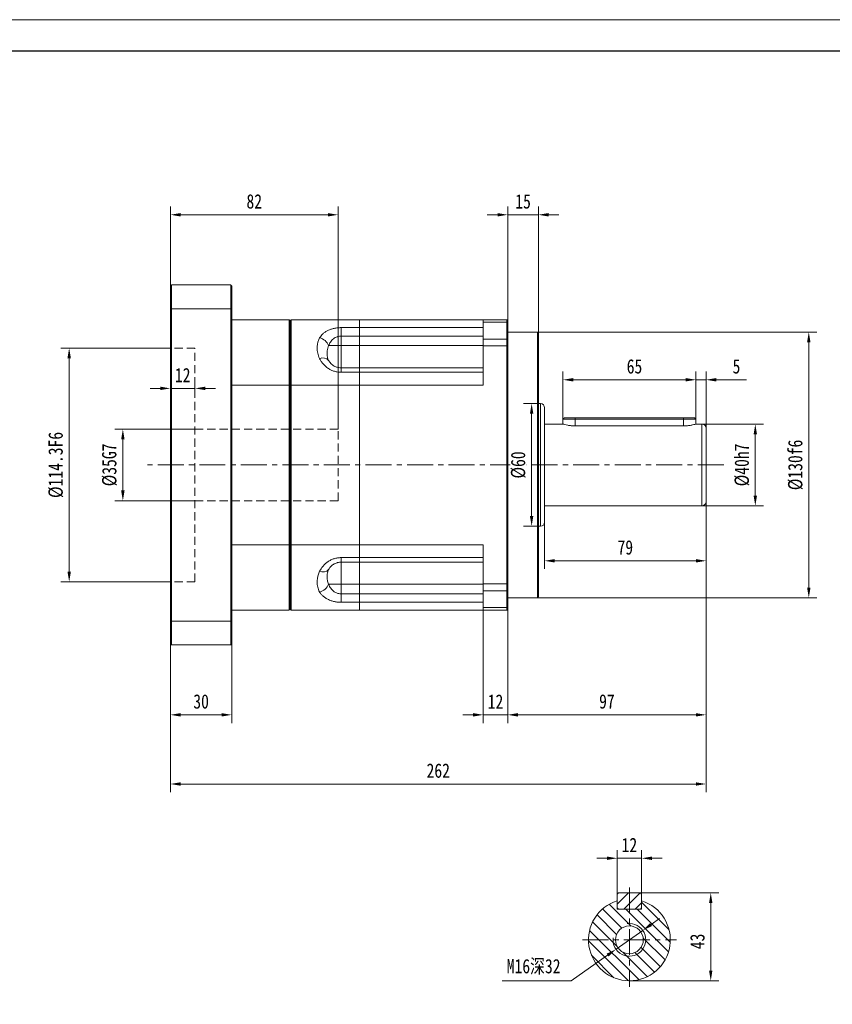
# Model space of a CAD drawing. Header units: millimetres. Extents: x -167 to 1131, y -116 to 802.
# Tile 4 of 5: x 380 to 778, y 321 to 802. Entities that reach past the tile are written whole.
import ezdxf

# ---------------------------------------------------------------- set-up
doc = ezdxf.new("R2010")
doc.units = ezdxf.units.MM
doc.header["$LTSCALE"] = 2
doc.linetypes.add('CENTER', pattern=[10.16, 6.35, -1.27, 1.27, -1.27])
doc.linetypes.add('DASHED', pattern=[0.75, 0.5, -0.25])
doc.layers.get('0').update_dxf_attribs({"lineweight": 18})
for name, color, linetype, lineweight in [('1轮廓实线层', 7, 'Continuous', 18), ('2细线层', 4, 'Continuous', 18), ('3中心线层', 1, 'CENTER', 18), ('4虚线层', 6, 'DASHED', 18), ('5剖面线层', 2, 'Continuous', 18), ('7标注层', 4, 'Continuous', 18), ('图框_外框线', 7, 'Continuous', 18)]:
    doc.layers.add(name, color=color, linetype=linetype, lineweight=lineweight)
doc.styles.add('TH_GBDIM', font='txt', dxfattribs={"width": 0.8})
doc.dimstyles.new('TH_GBDIM', dxfattribs={"dimscale": 2, "dimtxt": 3.5, "dimasz": 2.5, "dimexe": 2, "dimexo": 0, "dimgap": 1.5, "dimtad": 1, "dimdec": 1, "dimdsep": 46, "dimtxsty": 'TH_GBDIM', "dimcen": 2.5, "dimdle": 5, "dimclrd": 4, "dimclre": 4, "dimclrt": 3, "dimadec": 0, "dimazin": 2, "dimtfac": 0.714286, "dimtdec": 1, "dimtmove": 0, "dimatfit": 3, "dimfxl": 0, "dimtolj": 1, "dimarcsym": 0})

# ---------------------------------------------------------------- blocks, each defined once
blk = doc.blocks.new('*X4')
at = {"layer": '7标注层'}
for points in [[(688.75, 360.3), (689.71, 358.94), (685.14, 356.74)], [(667.48, 345.35), (668.44, 343.99), (672.05, 347.54)]]:
    blk.add_hatch(color=4, dxfattribs=at).paths.add_polyline_path(points, flags=0)
at = {"layer": '7标注层', "color": 4}
for p, q in [((689.23, 359.62), (693.32, 362.49)), ((685.14, 356.74), (672.05, 347.54)), ((650.14, 332.14), (667.96, 344.67)), ((616.39, 332.14), (650.14, 332.14))]:
    blk.add_line(p, q, dxfattribs=at)
at = {"layer": '7标注层', "color": 3, "insert": (631.76, 338.91), "char_height": 7, "width": 54.5689, "attachment_point": 5, "style": 'TH_GBDIM'}
blk.add_mtext('M16深32', dxfattribs=at)
blk = doc.blocks.new('*X11')
at = {"layer": '7标注层'}
for points in [[(739.36, 599.36), (741.02, 599.36), (740.19, 604.36)], [(739.36, 569.36), (741.02, 569.36), (740.19, 564.36)]]:
    blk.add_hatch(color=4, dxfattribs=at).paths.add_polyline_path(points, flags=0)
at = {"layer": '7标注层', "color": 4}
for p, q in [((714.1, 604.36), (744.19, 604.36)), ((740.19, 599.36), (740.19, 569.36)), ((714.1, 564.36), (744.19, 564.36))]:
    blk.add_line(p, q, dxfattribs=at)
at = {"layer": '7标注层', "color": 3, "insert": (733.69, 584.36), "char_height": 7, "width": 38.5778, "attachment_point": 5, "rotation": 90, "style": 'TH_GBDIM'}
blk.add_mtext('%%C40h7', dxfattribs=at)
blk = doc.blocks.new('*X12')
at = {"layer": '7标注层'}
for points in [[(765.52, 644.36), (767.19, 644.36), (766.35, 649.36)], [(765.52, 524.36), (767.19, 524.36), (766.35, 519.36)]]:
    blk.add_hatch(color=4, dxfattribs=at).paths.add_polyline_path(points, flags=0)
at = {"layer": '7标注层', "color": 4}
for p, q in [((633.6, 649.36), (770.35, 649.36)), ((766.35, 644.36), (766.35, 524.36)), ((633.6, 519.36), (770.35, 519.36))]:
    blk.add_line(p, q, dxfattribs=at)
at = {"layer": '7标注层', "color": 3, "insert": (759.85, 584.36), "char_height": 7, "width": 46.6044, "attachment_point": 5, "rotation": 90, "style": 'TH_GBDIM'}
blk.add_mtext('%%C130f6', dxfattribs=at)
blk = doc.blocks.new('*X13')
at = {"layer": '7标注层'}
for points in [[(651.1, 626.84), (651.1, 625.17), (646.1, 626)], [(706.1, 626.84), (706.1, 625.17), (711.1, 626)]]:
    blk.add_hatch(color=4, dxfattribs=at).paths.add_polyline_path(points, flags=0)
at = {"layer": '7标注层', "color": 4}
for p, q in [((646.1, 606.76), (646.1, 630)), ((651.1, 626), (706.1, 626)), ((711.1, 606.76), (711.1, 630))]:
    blk.add_line(p, q, dxfattribs=at)
at = {"layer": '7标注层', "color": 3, "insert": (681.09, 632.5), "char_height": 7, "width": 14.1867, "attachment_point": 5, "style": 'TH_GBDIM'}
blk.add_mtext('65', dxfattribs=at)
blk = doc.blocks.new('*X14')
at = {"layer": '7标注层'}
for points in [[(706.1, 626.84), (706.1, 625.17), (711.1, 626)], [(721.1, 626.84), (721.1, 625.17), (716.1, 626)]]:
    blk.add_hatch(color=4, dxfattribs=at).paths.add_polyline_path(points, flags=0)
at = {"layer": '7标注层', "color": 4}
for p, q in [((706.1, 626), (701.1, 626)), ((711.1, 606.76), (711.1, 630)), ((711.1, 626), (716.1, 626)), ((716.1, 602.36), (716.1, 630)), ((721.1, 626), (735.83, 626))]:
    blk.add_line(p, q, dxfattribs=at)
at = {"layer": '7标注层', "color": 3, "insert": (730.96, 632.5), "char_height": 7, "width": 6.0356, "attachment_point": 5, "style": 'TH_GBDIM'}
blk.add_mtext('5', dxfattribs=at)
blk = doc.blocks.new('*X15')
at = {"layer": '7标注层'}
for points in [[(642.1, 538.31), (642.1, 536.65), (637.1, 537.48)], [(711.1, 538.31), (711.1, 536.65), (716.1, 537.48)]]:
    blk.add_hatch(color=4, dxfattribs=at).paths.add_polyline_path(points, flags=0)
at = {"layer": '7标注层', "color": 4}
for p, q in [((716.1, 566.36), (716.1, 533.48)), ((637.1, 556.36), (637.1, 533.48)), ((642.1, 537.48), (711.1, 537.48))]:
    blk.add_line(p, q, dxfattribs=at)
at = {"layer": '7标注层', "color": 3, "insert": (676.6, 543.98), "char_height": 7, "width": 14.0622, "attachment_point": 5, "style": 'TH_GBDIM'}
blk.add_mtext('79', dxfattribs=at)
blk = doc.blocks.new('*X16')
at = {"layer": '7标注层'}
for points in [[(624.1, 463), (624.1, 461.33), (619.1, 462.16)], [(711.1, 463), (711.1, 461.33), (716.1, 462.16)]]:
    blk.add_hatch(color=4, dxfattribs=at).paths.add_polyline_path(points, flags=0)
at = {"layer": '7标注层', "color": 4}
for p, q in [((716.1, 553.98), (716.1, 458.16)), ((619.1, 513.86), (619.1, 458.16)), ((624.1, 462.16), (711.1, 462.16))]:
    blk.add_line(p, q, dxfattribs=at)
at = {"layer": '7标注层', "color": 3, "insert": (667.6, 468.66), "char_height": 7, "width": 14.3111, "attachment_point": 5, "style": 'TH_GBDIM'}
blk.add_mtext('97', dxfattribs=at)
blk = doc.blocks.new('*X17')
at = {"layer": '7标注层'}
for points in [[(602.1, 463), (602.1, 461.33), (607.1, 462.16)], [(624.1, 463), (624.1, 461.33), (619.1, 462.16)]]:
    blk.add_hatch(color=4, dxfattribs=at).paths.add_polyline_path(points, flags=0)
at = {"layer": '7标注层', "color": 4}
for p, q in [((607.1, 513.36), (607.1, 458.16)), ((619.1, 513.86), (619.1, 458.16)), ((602.1, 462.16), (597.1, 462.16)), ((607.1, 462.16), (619.1, 462.16)), ((624.1, 462.16), (629.1, 462.16))]:
    blk.add_line(p, q, dxfattribs=at)
at = {"layer": '7标注层', "color": 3, "insert": (613.1, 468.66), "char_height": 7, "width": 13.1289, "attachment_point": 5, "style": 'TH_GBDIM'}
blk.add_mtext('12', dxfattribs=at)
blk = doc.blocks.new('*X18')
at = {"layer": '7标注层'}
for points in [[(459.1, 463), (459.1, 461.33), (454.1, 462.16)], [(479.1, 463), (479.1, 461.33), (484.1, 462.16)]]:
    blk.add_hatch(color=4, dxfattribs=at).paths.add_polyline_path(points, flags=0)
at = {"layer": '7标注层', "color": 4}
for p, q in [((454.1, 496.86), (454.1, 458.16)), ((484.1, 496.86), (484.1, 458.16)), ((459.1, 462.16), (479.1, 462.16))]:
    blk.add_line(p, q, dxfattribs=at)
at = {"layer": '7标注层', "color": 3, "insert": (469.1, 468.66), "char_height": 7, "width": 14.1867, "attachment_point": 5, "style": 'TH_GBDIM'}
blk.add_mtext('30', dxfattribs=at)
blk = doc.blocks.new('*X19')
at = {"layer": '7标注层'}
for points in [[(429.99, 596.86), (431.66, 596.86), (430.82, 601.86)], [(429.99, 571.86), (431.66, 571.86), (430.82, 566.86)]]:
    blk.add_hatch(color=4, dxfattribs=at).paths.add_polyline_path(points, flags=0)
at = {"layer": '7标注层', "color": 4}
for p, q in [((466.1, 601.86), (426.82, 601.86)), ((430.82, 596.86), (430.82, 571.86)), ((466.1, 566.86), (426.82, 566.86))]:
    blk.add_line(p, q, dxfattribs=at)
at = {"layer": '7标注层', "color": 3, "insert": (424.32, 584.36), "char_height": 7, "width": 38.5778, "attachment_point": 5, "rotation": 90, "style": 'TH_GBDIM'}
blk.add_mtext('%%C35G7', dxfattribs=at)
blk = doc.blocks.new('*X20')
at = {"layer": '7标注层'}
for points in [[(403.73, 636.51), (405.4, 636.51), (404.56, 641.51)], [(403.73, 532.21), (405.4, 532.21), (404.56, 527.21)]]:
    blk.add_hatch(color=4, dxfattribs=at).paths.add_polyline_path(points, flags=0)
at = {"layer": '7标注层', "color": 4}
for p, q in [((454.1, 641.51), (400.56, 641.51)), ((404.56, 636.51), (404.56, 532.21)), ((454.1, 527.21), (400.56, 527.21))]:
    blk.add_line(p, q, dxfattribs=at)
at = {"layer": '7标注层', "color": 3, "insert": (398.06, 584.36), "char_height": 7, "width": 62.5333, "attachment_point": 5, "rotation": 90, "style": 'TH_GBDIM'}
blk.add_mtext('%%C114.3F6', dxfattribs=at)
blk = doc.blocks.new('*X21')
at = {"layer": '7标注层'}
for points in [[(449.1, 622.63), (449.1, 620.96), (454.1, 621.79)], [(471.1, 622.63), (471.1, 620.96), (466.1, 621.79)]]:
    blk.add_hatch(color=4, dxfattribs=at).paths.add_polyline_path(points, flags=0)
at = {"layer": '7标注层', "color": 4}
for p, q in [((449.1, 621.79), (444.1, 621.79)), ((454.1, 623.76), (454.1, 617.79)), ((454.1, 621.79), (466.1, 621.79)), ((466.1, 623.76), (466.1, 617.79)), ((471.1, 621.79), (476.1, 621.79))]:
    blk.add_line(p, q, dxfattribs=at)
at = {"layer": '7标注层', "color": 3, "insert": (460.1, 628.29), "char_height": 7, "width": 13.1289, "attachment_point": 5, "style": 'TH_GBDIM'}
blk.add_mtext('12', dxfattribs=at)
blk = doc.blocks.new('*X22')
at = {"layer": '7标注层'}
for points in [[(459.1, 707.52), (459.1, 705.85), (454.1, 706.69)], [(531.1, 707.52), (531.1, 705.85), (536.1, 706.69)]]:
    blk.add_hatch(color=4, dxfattribs=at).paths.add_polyline_path(points, flags=0)
at = {"layer": '7标注层', "color": 4}
for p, q in [((454.1, 671.86), (454.1, 710.69)), ((536.1, 601.86), (536.1, 710.69)), ((459.1, 706.69), (531.1, 706.69))]:
    blk.add_line(p, q, dxfattribs=at)
at = {"layer": '7标注层', "color": 3, "insert": (495.1, 713.19), "char_height": 7, "width": 14.2489, "attachment_point": 5, "style": 'TH_GBDIM'}
blk.add_mtext('82', dxfattribs=at)
blk = doc.blocks.new('*X23')
at = {"layer": '7标注层'}
for points in [[(459.1, 429.18), (459.1, 427.51), (454.1, 428.34)], [(711.1, 429.18), (711.1, 427.51), (716.1, 428.34)]]:
    blk.add_hatch(color=4, dxfattribs=at).paths.add_polyline_path(points, flags=0)
at = {"layer": '7标注层', "color": 4}
for p, q in [((716.1, 507.22), (716.1, 424.34)), ((454.1, 496.86), (454.1, 424.34)), ((459.1, 428.34), (711.1, 428.34))]:
    blk.add_line(p, q, dxfattribs=at)
at = {"layer": '7标注层', "color": 3, "insert": (585.1, 434.84), "char_height": 7, "width": 22.0889, "attachment_point": 5, "style": 'TH_GBDIM'}
blk.add_mtext('262', dxfattribs=at)
blk = doc.blocks.new('*X24')
at = {"layer": '7标注层'}
for points in [[(614.1, 707.52), (614.1, 705.85), (619.1, 706.69)], [(639.1, 707.52), (639.1, 705.85), (634.1, 706.69)]]:
    blk.add_hatch(color=4, dxfattribs=at).paths.add_polyline_path(points, flags=0)
at = {"layer": '7标注层', "color": 4}
for p, q in [((619.1, 654.86), (619.1, 710.69)), ((634.1, 648.86), (634.1, 710.69)), ((614.1, 706.69), (609.1, 706.69)), ((619.1, 706.69), (634.1, 706.69)), ((639.1, 706.69), (644.1, 706.69))]:
    blk.add_line(p, q, dxfattribs=at)
at = {"layer": '7标注层', "color": 3, "insert": (626.6, 713.19), "char_height": 7, "width": 13.1289, "attachment_point": 5, "style": 'TH_GBDIM'}
blk.add_mtext('15', dxfattribs=at)
blk = doc.blocks.new('*X30')
at = {"layer": '7标注层'}
for points in [[(667.6, 392.86), (667.6, 391.19), (672.6, 392.03)], [(689.6, 392.86), (689.6, 391.19), (684.6, 392.03)]]:
    blk.add_hatch(color=4, dxfattribs=at).paths.add_polyline_path(points, flags=0)
at = {"layer": '7标注层', "color": 4}
for p, q in [((672.6, 374.54), (672.6, 396.03)), ((684.6, 374.54), (684.6, 396.03)), ((667.6, 392.03), (662.6, 392.03)), ((672.6, 392.03), (684.6, 392.03)), ((689.6, 392.03), (694.6, 392.03))]:
    blk.add_line(p, q, dxfattribs=at)
at = {"layer": '7标注层', "color": 3, "insert": (678.6, 398.53), "char_height": 7, "width": 13.1289, "attachment_point": 5, "style": 'TH_GBDIM'}
blk.add_mtext('12', dxfattribs=at)
blk = doc.blocks.new('*X31')
at = {"layer": '7标注层'}
for points in [[(717.56, 370.14), (719.22, 370.14), (718.39, 375.14)], [(717.56, 337.14), (719.22, 337.14), (718.39, 332.14)]]:
    blk.add_hatch(color=4, dxfattribs=at).paths.add_polyline_path(points, flags=0)
at = {"layer": '7标注层', "color": 4}
for p, q in [((684, 375.14), (722.39, 375.14)), ((718.39, 370.14), (718.39, 337.14)), ((678.6, 332.14), (722.39, 332.14))]:
    blk.add_line(p, q, dxfattribs=at)
at = {"layer": '7标注层', "color": 3, "insert": (711.89, 351.35), "char_height": 7, "width": 14.3733, "attachment_point": 5, "rotation": 90, "style": 'TH_GBDIM'}
blk.add_mtext('43', dxfattribs=at)
blk = doc.blocks.new('*X32')
at = {"layer": '7标注层'}
for points in [[(629.94, 609.36), (631.61, 609.36), (630.78, 614.36)], [(629.94, 559.36), (631.61, 559.36), (630.78, 554.36)]]:
    blk.add_hatch(color=4, dxfattribs=at).paths.add_polyline_path(points, flags=0)
at = {"layer": '7标注层', "color": 4}
for p, q in [((634.1, 614.36), (626.78, 614.36)), ((630.78, 609.36), (630.78, 559.36)), ((634.1, 554.36), (626.78, 554.36))]:
    blk.add_line(p, q, dxfattribs=at)
at = {"layer": '7标注层', "color": 3, "insert": (624.28, 584.36), "char_height": 7, "width": 22.7733, "attachment_point": 5, "rotation": 90, "style": 'TH_GBDIM'}
blk.add_mtext('%%C60', dxfattribs=at)

msp = doc.modelspace()

# ---------------------------------------------------------------- hatches: boundary and pattern name
at = {"layer": '5剖面线层'}
h = msp.add_hatch(dxfattribs=at)
h.set_pattern_fill('ANSI31', color=256, style=0, pattern_type=0)
h.set_pattern_definition([(135, (0, 0), (-2.80633, -2.80633), [])])
edge = h.paths.add_edge_path(flags=0)
edge.add_arc((678.6, 352.14), 20, 360, 432.5424)
edge.add_line((684.6, 371.22), (684.6, 367.74))
edge.add_line((684.6, 367.74), (684.6, 367.14))
edge.add_line((684.6, 367.14), (678.6, 367.14))
edge.add_line((678.6, 367.14), (678.6, 360.14))
edge.add_arc((678.6, 352.14), 8, 0, 90, ccw=False)
edge.add_line((686.6, 352.14), (698.6, 352.14))
edge = h.paths.add_edge_path(flags=0)
edge.add_line((678.6, 344.14), (678.6, 332.14))
edge.add_arc((678.6, 352.14), 20, 270, 360)
edge.add_line((698.6, 352.14), (686.6, 352.14))
edge.add_arc((678.6, 352.14), 8, 270, 360, ccw=False)
edge = h.paths.add_edge_path(flags=0)
edge.add_line((670.6, 352.14), (658.6, 352.14))
edge.add_arc((678.6, 352.14), 20, 180, 270)
edge.add_line((678.6, 332.14), (678.6, 344.14))
edge.add_arc((678.6, 352.14), 8, 180, 270, ccw=False)
edge = h.paths.add_edge_path(flags=0)
edge.add_line((658.6, 352.14), (671.8, 352.14))
edge.add_arc((678.6, 352.14), 6.8, 90, 180, ccw=False)
edge.add_line((678.6, 358.94), (678.6, 367.14))
edge.add_line((678.6, 367.14), (673.2, 367.14))
edge.add_line((673.2, 367.14), (672.6, 367.14))
edge.add_line((672.6, 367.14), (672.6, 371.22))
edge.add_arc((678.6, 352.14), 20, 107.4576, 180)
edge = h.paths.add_edge_path(flags=0)
edge.add_line((678.6, 360.14), (678.6, 358.94))
edge.add_arc((678.6, 352.14), 6.8, 0, 90, ccw=False)
edge.add_line((685.4, 352.14), (686.6, 352.14))
edge.add_arc((678.6, 352.14), 8, 0, 90)
edge = h.paths.add_edge_path(flags=0)
edge.add_line((678.6, 345.34), (678.6, 344.14))
edge.add_arc((678.6, 352.14), 8, 270, 360)
edge.add_line((686.6, 352.14), (685.4, 352.14))
edge.add_arc((678.6, 352.14), 6.8, 270, 360, ccw=False)
edge = h.paths.add_edge_path(flags=0)
edge.add_line((671.8, 352.14), (670.6, 352.14))
edge.add_arc((678.6, 352.14), 8, 180, 270)
edge.add_line((678.6, 344.14), (678.6, 345.34))
edge.add_arc((678.6, 352.14), 6.8, 180, 270, ccw=False)
h = msp.add_hatch(dxfattribs=at)
h.set_pattern_fill('ANSI31', color=256, style=0, pattern_type=0)
h.set_pattern_definition([(45, (0, 0), (-2.80633, 2.80633), [])])
h.paths.add_polyline_path([(684.6, 374.54), (684, 375.14), (678.6, 375.14), (678.6, 367.14), (684, 367.14), (684.6, 367.74)], flags=0)
h.paths.add_polyline_path([(678.6, 375.14), (673.2, 375.14), (672.6, 374.54), (672.6, 367.74), (673.2, 367.14), (678.6, 367.14)], flags=0)

# ---------------------------------------------------------------- linework, layer by layer
at = {"color": 7, "linetype": 'Continuous', "lineweight": 15}
for p, q in [((454.1, 660.51), (454.1, 671.86)), ((454.6, 672.36), (454.6, 660.7)), ((483.6, 672.36), (454.6, 672.36)), ((483.6, 660.7), (483.6, 672.36)), ((484.1, 671.86), (484.1, 660.51)), ((454.1, 508.2), (454.1, 660.51)), ((454.6, 660.7), (483.6, 660.7)), ((454.6, 660.7), (454.6, 508.01)), ((483.6, 508.01), (483.6, 660.7)), ((484.1, 660.51), (484.1, 508.2)), ((484.1, 655.36), (512.1, 655.36)), ((512.1, 623.34), (512.1, 655.36)), ((512.6, 623.21), (512.6, 654.86)), ((512.6, 654.86), (512.6, 623.21)), ((513.1, 655.36), (513.1, 623.34)), ((546.6, 655.36), (513.1, 655.36)), ((546.6, 651.51), (546.6, 655.36)), ((546.6, 655.36), (607.1, 655.36)), ((546.6, 651.51), (546.6, 655.36)), ((607.1, 655.36), (618.6, 655.36)), ((607.1, 654.11), (607.1, 655.36)), ((618.6, 654.11), (618.6, 655.36)), ((619.1, 654.86), (618.6, 655.36)), ((619.1, 654.86), (619.1, 653.73)), ((537.6, 651.51), (546.6, 651.51)), ((537.6, 651.51), (537.6, 647.36)), ((546.6, 651.51), (546.6, 647.36)), ((546.6, 651.51), (607.1, 651.51)), ((546.6, 647.36), (546.6, 651.51)), ((618.6, 654.11), (607.1, 654.11)), ((607.1, 645.87), (607.1, 654.11)), ((618.6, 645.87), (618.6, 654.11)), ((619.1, 653.73), (618.6, 654.11)), ((619.1, 653.73), (619.1, 645.54)), ((537.6, 647.36), (537.6, 642.69)), ((546.6, 647.36), (537.6, 647.36)), ((546.6, 642.69), (546.6, 647.36)), ((607.1, 647.36), (546.6, 647.36)), ((546.6, 647.36), (546.6, 642.69)), ((607.1, 642.56), (607.1, 645.87)), ((607.1, 645.87), (618.6, 645.87)), ((618.6, 642.56), (618.6, 645.87)), ((619.1, 645.54), (618.6, 645.87)), ((619.1, 645.54), (619.1, 642.56)), ((633.6, 519.36), (633.6, 649.36)), ((634.1, 648.86), (634.1, 519.86)), ((537.6, 642.69), (531.46, 642.69)), ((537.6, 642.69), (537.6, 631.86)), ((537.6, 642.69), (546.6, 642.69)), ((546.6, 631.86), (546.6, 642.69)), ((607.1, 642.69), (546.6, 642.69)), ((546.6, 642.69), (546.6, 631.86)), ((618.6, 642.56), (607.1, 642.56)), ((607.1, 623.34), (607.1, 642.56)), ((618.6, 526.15), (618.6, 642.56)), ((619.1, 642.56), (618.6, 642.56)), ((619.1, 642.56), (619.1, 526.15)), ((537.6, 629.65), (537.6, 631.86)), ((537.6, 631.86), (546.6, 631.86)), ((546.6, 631.86), (546.6, 629.65)), ((546.6, 631.86), (607.1, 631.86)), ((546.6, 629.65), (546.6, 631.86)), ((546.6, 629.65), (537.6, 629.65)), ((546.6, 623.34), (546.6, 629.65)), ((546.6, 623.34), (546.6, 629.65)), ((607.1, 629.65), (546.6, 629.65)), ((484.1, 623.34), (512.1, 623.34)), ((512.1, 545.37), (512.1, 623.34)), ((512.6, 545.5), (512.6, 623.21)), ((512.6, 623.21), (512.6, 545.5)), ((513.1, 623.34), (546.6, 623.34)), ((513.1, 623.34), (513.1, 545.37)), ((546.6, 545.37), (546.6, 623.34)), ((546.6, 545.37), (546.6, 623.34)), ((607.1, 623.34), (546.6, 623.34)), ((635.1, 584.36), (635.1, 614.36)), ((637.1, 612.36), (637.1, 584.36)), ((646.1, 606.76), (646.1, 604.36)), ((652.1, 606.76), (646.1, 606.76)), ((646.7, 607.36), (652.1, 607.36)), ((652.1, 607.36), (652.1, 606.76)), ((652.1, 607.36), (705.1, 607.36)), ((705.1, 606.76), (652.1, 606.76)), ((652.1, 603.43), (652.1, 606.76)), ((705.1, 606.76), (705.1, 607.36)), ((705.1, 607.36), (710.5, 607.36)), ((711.1, 606.76), (705.1, 606.76)), ((705.1, 603.43), (705.1, 606.76)), ((711.1, 606.76), (711.1, 604.36)), ((705.1, 603.43), (652.1, 603.43)), ((714.1, 584.36), (714.1, 604.36)), ((716.1, 602.36), (716.1, 584.36)), ((635.1, 554.36), (635.1, 584.36)), ((637.1, 584.36), (637.1, 556.36)), ((714.1, 564.36), (714.1, 584.36)), ((716.1, 584.36), (716.1, 566.36)), ((484.1, 545.37), (512.1, 545.37)), ((512.1, 513.36), (512.1, 545.37)), ((512.6, 513.86), (512.6, 545.5)), ((512.6, 545.5), (512.6, 513.86)), ((546.6, 545.37), (513.1, 545.37)), ((513.1, 545.37), (513.1, 513.36)), ((546.6, 539.06), (546.6, 545.37)), ((546.6, 545.37), (607.1, 545.37)), ((546.6, 539.06), (546.6, 545.37)), ((607.1, 526.15), (607.1, 545.37)), ((537.6, 539.06), (546.6, 539.06)), ((537.6, 539.06), (537.6, 536.86)), ((546.6, 536.86), (537.6, 536.86)), ((537.6, 536.86), (537.6, 526.02)), ((546.6, 539.06), (546.6, 536.86)), ((546.6, 539.06), (607.1, 539.06)), ((546.6, 536.86), (546.6, 539.06)), ((546.6, 526.02), (546.6, 536.86)), ((607.1, 536.86), (546.6, 536.86)), ((546.6, 536.86), (546.6, 526.02)), ((537.6, 526.02), (531.46, 526.02)), ((537.6, 526.02), (546.6, 526.02)), ((537.6, 526.02), (537.6, 521.35)), ((546.6, 521.35), (546.6, 526.02)), ((607.1, 526.02), (546.6, 526.02)), ((546.6, 526.02), (546.6, 521.35)), ((607.1, 526.15), (618.6, 526.15)), ((607.1, 522.84), (607.1, 526.15)), ((618.6, 522.84), (618.6, 526.15)), ((619.1, 526.15), (618.6, 526.15)), ((619.1, 526.15), (619.1, 523.17)), ((537.6, 517.21), (537.6, 521.35)), ((537.6, 521.35), (546.6, 521.35)), ((546.6, 521.35), (546.6, 517.21)), ((546.6, 521.35), (607.1, 521.35)), ((546.6, 517.21), (546.6, 521.35)), ((618.6, 522.84), (607.1, 522.84)), ((607.1, 514.61), (607.1, 522.84)), ((618.6, 522.84), (619.1, 523.17)), ((618.6, 514.61), (618.6, 522.84)), ((619.1, 523.17), (619.1, 514.98)), ((546.6, 517.21), (537.6, 517.21)), ((546.6, 513.36), (546.6, 517.21)), ((607.1, 517.21), (546.6, 517.21)), ((546.6, 513.36), (546.6, 517.21)), ((484.1, 513.36), (512.1, 513.36)), ((513.1, 513.36), (546.6, 513.36)), ((607.1, 513.36), (546.6, 513.36)), ((607.1, 514.61), (618.6, 514.61)), ((607.1, 513.36), (607.1, 514.61)), ((618.6, 513.36), (607.1, 513.36)), ((618.6, 514.61), (619.1, 514.98)), ((618.6, 513.36), (618.6, 514.61)), ((618.6, 513.36), (619.1, 513.86)), ((619.1, 514.98), (619.1, 513.86)), ((454.1, 496.86), (454.1, 508.2)), ((483.6, 508.01), (454.6, 508.01)), ((454.6, 508.01), (454.6, 496.36)), ((483.6, 496.36), (483.6, 508.01)), ((484.1, 508.2), (484.1, 496.86)), ((454.6, 496.36), (483.6, 496.36)), ((672.6, 374.54), (673.2, 375.14)), ((672.6, 374.54), (672.6, 367.74)), ((672.6, 367.14), (672.6, 371.22)), ((673.2, 375.14), (684, 375.14)), ((684, 375.14), (684.6, 374.54)), ((684.6, 367.74), (684.6, 374.54)), ((684.6, 371.22), (684.6, 367.14)), ((673.2, 367.14), (672.6, 367.74)), ((672.6, 367.14), (684.6, 367.14)), ((673.2, 367.14), (684, 367.14)), ((684.6, 367.74), (684, 367.14))]:
    msp.add_line(p, q, dxfattribs=at)
for centre, radius, start, end in [((525.44, 640.23), 6.51, 22.207, 75.3405), ((528.76, 633.05), 3.64, 41.9843, 117.4873), ((635.1, 612.36), 2, 0, 90), ((714.1, 602.36), 2, 0, 90), ((714.1, 566.36), 2, 270, 0), ((635.1, 556.36), 2, 270, 360), ((528.76, 535.66), 3.64, 242.5128, 318.0157), ((525.44, 528.48), 6.51, 284.6595, 337.793), ((678.6, 352.14), 20, 107.4576, 72.5424)]:
    msp.add_arc(centre, radius, start, end, dxfattribs=at)
for points in [[(454.6, 672.36), (454.1, 671.86)], [(483.6, 672.36), (484.1, 671.86)], [(454.6, 660.7), (454.1, 660.51)], [(484.1, 660.51), (483.6, 660.7)], [(512.1, 655.36), (512.6, 654.86)], [(512.6, 654.86), (513.1, 655.36)], [(633.6, 649.36), (619.1, 649.36)], [(634.1, 648.86), (633.6, 649.36)], [(512.6, 623.21), (512.1, 623.34)], [(513.1, 623.34), (512.6, 623.21)], [(635.1, 614.36), (634.1, 614.36)], [(646.7, 607.36), (646.1, 606.76)], [(711.1, 606.76), (710.5, 607.36)], [(646.1, 604.36), (637.1, 604.36)], [(714.1, 604.36), (711.1, 604.36)], [(637.1, 564.36), (714.1, 564.36)], [(634.1, 554.36), (635.1, 554.36)], [(512.6, 545.5), (512.1, 545.37)], [(513.1, 545.37), (512.6, 545.5)], [(619.1, 519.36), (633.6, 519.36)], [(633.6, 519.36), (634.1, 519.86)], [(512.6, 513.86), (512.1, 513.36)], [(513.1, 513.36), (512.6, 513.86)], [(454.6, 508.01), (454.1, 508.2)], [(484.1, 508.2), (483.6, 508.01)], [(454.1, 496.86), (454.6, 496.36)], [(484.1, 496.86), (483.6, 496.36)]]:
    msp.add_open_spline(points, degree=1, dxfattribs=at)
for points, knots in [([(527.08, 646.53), (527.55, 647.18), (528.29, 648.19), (529.75, 649.34), (531.06, 650.11), (532.55, 650.72), (534.14, 651.17), (535.84, 651.45), (537.01, 651.49), (537.6, 651.51)], [0, 0, 0, 0, 2.87535, 4.493399, 6.110193, 7.625756, 9.140182, 10.638675, 12.136626, 12.136626, 12.136626, 12.136626]), ([(527.08, 636.27), (527.05, 636.33), (526.59, 637.24), (526.03, 639.07), (525.85, 641.35), (525.96, 643.27), (526.26, 644.93), (526.8, 645.97), (527.08, 646.53)], [0, 0, 0, 0, 0.184208, 2.746432, 5.31985, 7.000924, 8.680337, 10.643371, 10.643371, 10.643371, 10.643371]), ([(537.6, 647.36), (537.01, 647.32), (536.32, 647.26), (535.02, 646.83), (533.66, 646.06), (532.29, 644.53), (531.73, 643.29), (531.46, 642.69)], [0, 0, 0, 0, 1.582887, 1.861264, 3.832026, 6.083226, 8.209981, 8.209981, 8.209981, 8.209981]), ([(531.46, 642.69), (531.3, 642.28), (530.8, 641.04), (530.76, 639.03), (530.79, 637.14), (531.24, 636.04), (531.46, 635.48)], [0, 0, 0, 0, 1.247497, 3.705593, 5.535446, 7.410276, 7.410276, 7.410276, 7.410276]), ([(537.6, 629.65), (536.9, 629.69), (535.64, 629.76), (533.88, 630.24), (532.66, 630.76), (531.43, 631.44), (530.21, 632.3), (528.91, 633.56), (527.86, 634.9), (527.34, 635.81), (527.08, 636.27)], [0, 0, 0, 0, 1.903463, 3.48724, 5.07199, 5.674284, 7.584735, 9.497272, 11.280081, 13.063889, 13.063889, 13.063889, 13.063889]), ([(531.46, 635.48), (531.78, 634.99), (532.25, 634.25), (533.27, 633.32), (534.29, 632.64), (535.38, 632.18), (536.54, 631.91), (537.19, 631.88), (537.6, 631.86)], [0, 0, 0, 0, 2.213484, 3.325941, 4.436192, 5.87429, 6.472727, 7.467053, 7.467053, 7.467053, 7.467053]), ([(652.1, 603.43), (651.44, 603.46), (650.13, 603.5), (648.36, 603.78), (647, 604.09), (646.19, 604.33), (646.17, 604.33), (646.16, 604.34)], [0, 0, 0, 0, 1.253359, 2.505317, 3.79327, 5.107314, 6.020352, 6.020352, 6.020352, 6.020352]), ([(711.03, 604.34), (711.05, 604.34), (711.14, 604.37), (710.64, 604.22), (709.59, 603.94), (707.98, 603.62), (706.37, 603.45), (705.39, 603.44), (705.1, 603.43)], [0, 0, 0, 0, 0.367936, 1.620165, 2.887398, 4.203436, 5.531461, 6.106757, 6.106757, 6.106757, 6.106757]), ([(527.08, 532.44), (527.55, 533.23), (528.29, 534.47), (529.75, 535.99), (531.06, 537.05), (532.55, 537.92), (534.14, 538.56), (535.84, 538.98), (537.01, 539.03), (537.6, 539.06)], [0, 0, 0, 0, 3.094575, 4.835986, 6.576049, 8.20716, 9.83705, 11.449791, 13.06195, 13.06195, 13.06195, 13.06195]), ([(537.6, 536.86), (537.01, 536.82), (536.32, 536.77), (535.02, 536.4), (533.66, 535.75), (532.29, 534.55), (531.73, 533.66), (531.46, 533.23)], [0, 0, 0, 0, 1.439197, 1.692304, 3.484166, 5.531009, 7.464702, 7.464702, 7.464702, 7.464702]), ([(527.08, 522.18), (527.05, 522.23), (526.59, 522.99), (526.03, 524.59), (525.85, 526.78), (525.96, 528.75), (526.26, 530.56), (526.8, 531.78), (527.08, 532.44)], [0, 0, 0, 0, 0.184209, 2.746445, 5.319871, 7.000955, 8.680372, 10.643412, 10.643412, 10.643412, 10.643412]), ([(531.46, 533.23), (531.3, 532.86), (530.8, 531.75), (530.76, 530.1), (530.79, 527.91), (531.24, 526.66), (531.46, 526.02)], [0, 0, 0, 0, 1.247428, 3.705379, 5.53513, 7.409848, 7.409848, 7.409848, 7.409848]), ([(531.46, 526.02), (531.78, 525.33), (532.25, 524.3), (533.27, 523.12), (534.29, 522.27), (535.38, 521.73), (536.54, 521.41), (537.19, 521.37), (537.6, 521.35)], [0, 0, 0, 0, 2.434665, 3.658286, 4.879476, 6.461273, 7.119509, 8.213192, 8.213192, 8.213192, 8.213192]), ([(537.6, 517.21), (536.9, 517.23), (535.64, 517.27), (533.88, 517.61), (532.66, 517.97), (531.43, 518.45), (530.21, 519.06), (528.91, 520.01), (527.86, 521.05), (527.34, 521.8), (527.08, 522.18)], [0, 0, 0, 0, 1.768802, 3.240535, 4.713172, 5.272856, 7.048153, 8.825386, 10.482068, 12.13968, 12.13968, 12.13968, 12.13968])]:
    msp.add_open_spline(points, degree=3, knots=knots, dxfattribs=at)
at = {"layer": '1轮廓实线层'}
msp.add_circle((678.6, 352.14), 6.8, dxfattribs=at)
at = {"layer": '2细线层'}
msp.add_arc((678.6, 352.14), 8, 172.5, 97.5, dxfattribs=at)
at = {"layer": '3中心线层'}
for p, q in [((724.78, 584.36), (441.78, 584.36)), ((678.6, 377.75), (678.6, 329.14)), ((655.6, 352.14), (701.6, 352.14))]:
    msp.add_line(p, q, dxfattribs=at)
at = {"layer": '4虚线层', "lineweight": 15, "ltscale": 4}
for p, q in [((466.1, 641.51), (454.1, 641.51)), ((466.1, 527.21), (466.1, 641.51)), ((536.1, 601.86), (466.1, 601.86)), ((536.1, 566.86), (536.1, 601.86)), ((466.1, 566.86), (536.1, 566.86)), ((466.1, 527.21), (454.1, 527.21))]:
    msp.add_line(p, q, dxfattribs=at)

# ---------------------------------------------------------------- dimensions: what is measured, and where the dimension line sits
at = {"layer": '7标注层'}
for base, p1, p2, picture, middle in [((536.1, 706.69), (454.1, 671.86), (536.1, 601.86), '*X22', (495.1, 706.69)), ((634.1, 706.69), (619.1, 654.86), (634.1, 648.86), '*X24', (626.6, 706.69)), ((711.1, 626), (646.1, 606.76), (711.1, 606.76), '*X13', (681.09, 626)), ((716.1, 626), (711.1, 606.76), (716.1, 602.36), '*X14', (730.96, 626)), ((466.1, 621.79), (454.1, 623.76), (466.1, 623.76), '*X21', (460.1, 621.79)), ((716.1, 537.48), (637.1, 556.36), (716.1, 566.36), '*X15', (676.6, 537.48)), ((716.1, 462.16), (619.1, 513.86), (716.1, 553.98), '*X16', (667.6, 462.16)), ((619.1, 462.16), (607.1, 513.36), (619.1, 513.86), '*X17', (613.1, 462.16)), ((716.1, 428.34), (454.1, 496.86), (716.1, 507.22), '*X23', (585.1, 428.34)), ((484.1, 462.16), (454.1, 496.86), (484.1, 496.86), '*X18', (469.1, 462.16)), ((684.6, 392.03), (672.6, 374.54), (684.6, 374.54), '*X30', (678.6, 392.03))]:
    dim = msp.add_linear_dim(base=base, p1=p1, p2=p2, dimstyle='TH_GBDIM', override={"dimsah": 1, "dimtzin": 0}, dxfattribs=at)
    dim.commit()
    dim.dimension.update_dxf_attribs({"geometry": picture, "text_midpoint": middle, "dimtype": 160})
for base, p1, p2, text, picture, middle in [((766.35, 519.36), (633.6, 649.36), (633.6, 519.36), '%%C<>f6', '*X12', (759.85, 584.36)), ((404.56, 527.21), (454.1, 641.51), (454.1, 527.21), '%%C<>F6', '*X20', (398.06, 584.36)), ((430.82, 566.86), (466.1, 601.86), (466.1, 566.86), '%%C<>G7', '*X19', (424.32, 584.36)), ((740.19, 564.36), (714.1, 604.36), (714.1, 564.36), '%%C<>h7', '*X11', (733.69, 584.36))]:
    dim = msp.add_linear_dim(base=base, p1=p1, p2=p2, angle=90, text=text, dimstyle='TH_GBDIM', override={"dimsah": 1, "dimtzin": 0}, dxfattribs=at)
    dim.commit()
    dim.dimension.update_dxf_attribs({"geometry": picture, "text_midpoint": middle})
dim = msp.add_linear_dim(base=(718.39, 332.14), p1=(684, 375.14), p2=(678.6, 332.14), angle=90, dimstyle='TH_GBDIM', override={"dimsah": 1, "dimtzin": 0}, dxfattribs=at)
dim.commit()
dim.dimension.update_dxf_attribs({"geometry": '*X31', "text_midpoint": (718.39, 351.35), "dimtype": 160})
dim = msp.add_diameter_dim_2p(p1=(685.14, 356.74), p2=(672.05, 347.54), text='M16深32', dimstyle='TH_GBDIM', override={"dimtoh": 1, "dimdec": 0, "dimpost": '%%C<>', "dimsah": 1, "dimtzin": 0}, dxfattribs=at)
dim.commit()
dim.dimension.update_dxf_attribs({"geometry": '*X4', "text_midpoint": (650.14, 332.14), "dimtype": 163})

# ---------------------------------------------------------------- next in the draw order: wipeouts: each hides what was drawn before it
msp.add_wipeout([(628.18, 576.49), (620.38, 576.49), (620.38, 592.22), (628.18, 592.22)]).dxf.layer = '1轮廓实线层'

# ---------------------------------------------------------------- next in the draw order: linework, layer by layer
at = {"layer": '图框_外框线', "color": 3}
msp.add_lwpolyline([(-167.26, -115.7), (1130.6, -115.7), (1130.6, 802.08), (-167.26, 802.08)], close=True, dxfattribs=at)
at = {"layer": '图框_外框线', "color": 3, "lineweight": 25}
msp.add_lwpolyline([(-90.01, -100.25), (1115.15, -100.25), (1115.15, 786.63), (-90.01, 786.63)], close=True, dxfattribs=at)

# ---------------------------------------------------------------- next in the draw order: dimensions: what is measured, and where the dimension line sits
at = {"layer": '7标注层'}
dim = msp.add_linear_dim(base=(630.78, 554.36), p1=(634.1, 614.36), p2=(634.1, 554.36), angle=90, text='%%C<>', dimstyle='TH_GBDIM', override={"dimsah": 1, "dimtzin": 0}, dxfattribs=at)
dim.commit()
dim.dimension.update_dxf_attribs({"geometry": '*X32', "text_midpoint": (624.28, 584.36)})

doc.saveas('drawing.dxf')
